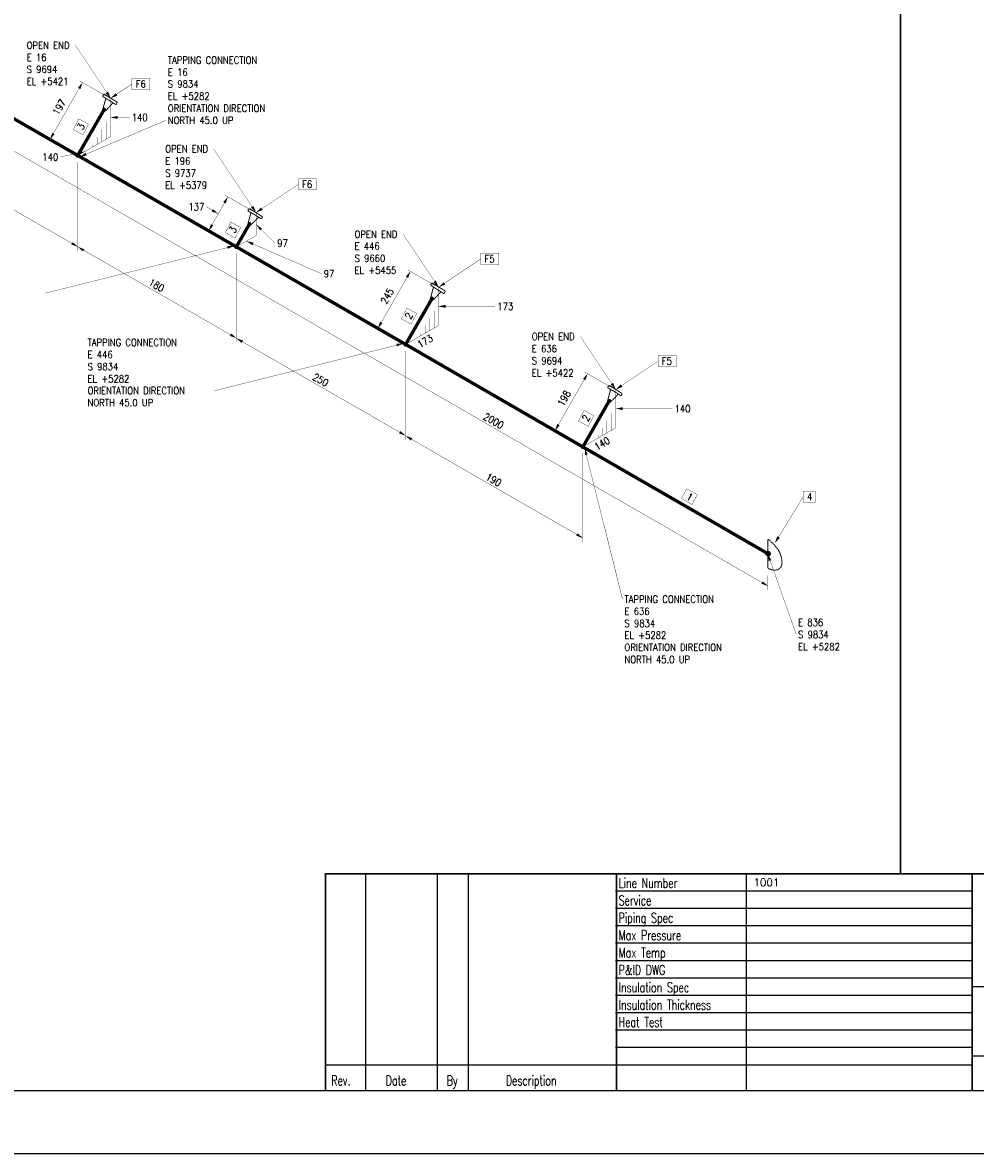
# Model space of a CAD drawing. Header units: millimetres. Extents: x 0 to 807, y 0 to 581.
# Tile 3 of 5: x 324 to 615, y 0 to 345. Entities that reach past the tile are written whole.
import ezdxf
from ezdxf.enums import TextEntityAlignment as Align

# ---------------------------------------------------------------- set-up
doc = ezdxf.new("R2010")
doc.units = ezdxf.units.MM
doc.header["$MEASUREMENT"] = 0
doc.layers.get('0').update_dxf_attribs({"linetype": 'CONTINUOUS'})
for name, color, linetype in [('BACKING', 7, 'CONTINUOUS'), ('BORDER', 150, 'CONTINUOUS'), ('DIM', 7, 'CONTINUOUS'), ('FITTINGS', 7, 'CONTINUOUS'), ('FRAME', 7, 'CONTINUOUS'), ('ISO', 7, 'CONTINUOUS'), ('PIPE', 70, 'CONTINUOUS'), ('WELDS', 7, 'CONTINUOUS')]:
    doc.layers.add(name, color=color, linetype=linetype)
doc.styles.add('MONOTXT', font='romans.shx', dxfattribs={"height": 2.4})
doc.styles.add('R7', font='romans.shx', dxfattribs={"width": 0.7})
doc.styles.get("Standard").update_dxf_attribs({"font": 'romans.shx', "width": 0.7})

# ---------------------------------------------------------------- blocks, each defined once
blk = doc.blocks.new('Isogen Title Block')
for p, q in [((19.15, 19.15), (787.68, 19.15)), ((0, 0), (806.83, 0))]:
    blk.add_line(p, q)
at = {"layer": 'BORDER', "color": 7}
for p, q in [((428.66, 85.44), (428.66, 19.09)), ((450.52, 85.44), (450.52, 19.09)), ((459.99, 85.44), (459.99, 19.09)), ((613.83, 85.37), (505.01, 85.37)), ((544.82, 85.37), (544.82, 19.02)), ((613.83, 80.06), (505.01, 80.06)), ((613.83, 74.76), (505.01, 74.76)), ((613.83, 69.45), (505.01, 69.45)), ((613.83, 64.14), (505.01, 64.14)), ((613.83, 58.83), (505.01, 58.83)), ((613.83, 53.52), (505.01, 53.52)), ((787.68, 50.87), (613.83, 50.87)), ((613.83, 48.21), (505.01, 48.21)), ((613.83, 42.91), (505.01, 42.91)), ((613.83, 37.6), (505.01, 37.6)), ((613.83, 32.29), (505.01, 32.29)), ((787.68, 29.64), (613.83, 29.64)), ((613.83, 26.98), (416.52, 26.98))]:
    blk.add_line(p, q, dxfattribs=at)
at = {"layer": 'BORDER', "color": 7, "const_width": 0.5}
for points in [[(592, 85.37), (592, 562.06)], [(787.68, 85.37), (416.46, 85.37), (416.46, 19.02)], [(505.25, 85.51), (505.25, 19.15)], [(613.83, 85.37), (613.83, 19.02)]]:
    blk.add_lwpolyline(points, dxfattribs=at)
at = {"layer": 'BORDER', "color": 7, "width": 0.7}
for s, p in [('Line Number', (505.93, 82.53)), ('Service', (505.93, 77.22)), ('Piping Spec', (505.93, 71.92)), ('Max Pressure', (505.93, 66.61)), ('Max Temp', (505.93, 61.3)), ('P&ID DWG ', (505.93, 55.99)), ('Insulation Spec', (505.93, 50.68)), ('Insulation Thickness', (505.93, 45.37)), ('Heat Test', (505.93, 40.07)), ('Rev.', (418.22, 22.24)), ('Date', (434.82, 22.24)), ('By', (453.46, 22.24)), ('Description', (471.5, 22.24))]:
    blk.add_text(s, height=3, dxfattribs=at).set_placement(p, align=Align.MIDDLE_LEFT)
blk = doc.blocks.new('block25')
at = {"layer": 'ISO'}
blk.add_hatch(color=256, dxfattribs=at).paths.add_polyline_path([(0, 0), (1.8, 1.26), (2.16, 0.45)])
at = {"layer": 'ISO', "linetype": 'ByBlock', "const_width": 0.1}
blk.add_lwpolyline([(26.28, 11.16), (0, 0)], dxfattribs=at)
blk = doc.blocks.new('block26')
at = {"layer": 'ISO'}
blk.add_hatch(color=256, dxfattribs=at).paths.add_polyline_path([(0, 0), (1.53, 1.53), (2.07, 0.81)])
at = {"layer": 'ISO', "linetype": 'ByBlock', "const_width": 0.1}
blk.add_lwpolyline([(6.48, 4.32), (0, 0)], dxfattribs=at)
blk = doc.blocks.new('block27')
at = {"layer": 'ISO'}
blk.add_hatch(color=256, dxfattribs=at).paths.add_polyline_path([(0, 0), (-1.53, 1.53), (-0.81, 2.07)])
at = {"layer": 'ISO', "linetype": 'ByBlock', "const_width": 0.1}
blk.add_lwpolyline([(-10.8, 16.2), (0, 0)], dxfattribs=at)
blk = doc.blocks.new('block28')
at = {"layer": 'ISO', "style": 'MONOTXT', "width": 0.8568}
for s, p in [('E 16', (0, 0)), ('S 9694', (0, -3.6)), ('EL +5421', (0, -7.3))]:
    blk.add_text(s, height=2.2, dxfattribs=at).set_placement(p)
blk = doc.blocks.new('block29')
at = {"layer": 'ISO'}
blk.add_hatch(color=256, dxfattribs=at).paths.add_polyline_path([(0, 0), (-1.98, -0.9), (-2.16, -0.09)])
at = {"layer": 'ISO', "linetype": 'ByBlock', "const_width": 0.1}
blk.add_lwpolyline([(-57.6, -14.399), (0, 0)], dxfattribs=at)
blk = doc.blocks.new('block30')
at = {"layer": 'ISO'}
blk.add_hatch(color=256, dxfattribs=at).paths.add_polyline_path([(0, 0), (1.53, 1.53), (2.07, 0.81)])
at = {"layer": 'ISO', "linetype": 'ByBlock', "const_width": 0.1}
blk.add_lwpolyline([(12.96, 8.64), (0, 0)], dxfattribs=at)
blk = doc.blocks.new('block31')
at = {"layer": 'ISO'}
blk.add_hatch(color=256, dxfattribs=at).paths.add_polyline_path([(0, 0), (-1.53, 1.53), (-0.81, 2.07)])
at = {"layer": 'ISO', "linetype": 'ByBlock', "const_width": 0.1}
blk.add_lwpolyline([(-12.96, 19.44), (0, 0)], dxfattribs=at)
blk = doc.blocks.new('block32')
at = {"layer": 'ISO', "style": 'MONOTXT', "width": 0.8568}
for s, p in [('E 196', (0, 0)), ('S 9737', (0, -3.7)), ('EL +5379', (0, -7.4))]:
    blk.add_text(s, height=2.2, dxfattribs=at).set_placement(p)
blk = doc.blocks.new('block33')
at = {"layer": 'ISO'}
blk.add_hatch(color=256, dxfattribs=at).paths.add_polyline_path([(0, -0.001), (-1.98, -0.901), (-2.16, -0.091)])
at = {"layer": 'ISO', "linetype": 'ByBlock', "const_width": 0.1}
blk.add_lwpolyline([(-57.6, -14.4), (0, 0)], dxfattribs=at)
blk = doc.blocks.new('block34')
at = {"layer": 'ISO'}
blk.add_hatch(color=256, dxfattribs=at).paths.add_polyline_path([(0, 0), (1.53, 1.53), (2.07, 0.81)])
at = {"layer": 'ISO', "linetype": 'ByBlock', "const_width": 0.1}
blk.add_lwpolyline([(12.96, 8.64), (0, 0)], dxfattribs=at)
blk = doc.blocks.new('block35')
at = {"layer": 'ISO'}
blk.add_hatch(color=256, dxfattribs=at).paths.add_polyline_path([(0, 0), (-1.53, 1.53), (-0.81, 2.07)])
at = {"layer": 'ISO', "linetype": 'ByBlock', "const_width": 0.1}
blk.add_lwpolyline([(-10.8, 16.2), (0, 0)], dxfattribs=at)
blk = doc.blocks.new('block36')
at = {"layer": 'ISO', "style": 'MONOTXT', "width": 0.8568}
for s, p in [('E 446', (0, 0)), ('S 9660', (0, -3.7)), ('EL +5455', (0, -7.4))]:
    blk.add_text(s, height=2.2, dxfattribs=at).set_placement(p)
blk = doc.blocks.new('block37')
at = {"layer": 'ISO'}
blk.add_hatch(color=256, dxfattribs=at).paths.add_polyline_path([(0, -0.001), (0.9, -1.981), (0.09, -2.161)])
at = {"layer": 'ISO', "linetype": 'ByBlock', "const_width": 0.1}
blk.add_lwpolyline([(11.52, -46.08), (0, 0)], dxfattribs=at)
blk = doc.blocks.new('block38')
at = {"layer": 'ISO'}
blk.add_hatch(color=256, dxfattribs=at).paths.add_polyline_path([(0, -0.001), (1.53, 1.529), (2.07, 0.809)])
at = {"layer": 'ISO', "linetype": 'ByBlock', "const_width": 0.1}
blk.add_lwpolyline([(12.96, 8.64), (0, 0)], dxfattribs=at)
blk = doc.blocks.new('block39')
at = {"layer": 'ISO'}
blk.add_hatch(color=256, dxfattribs=at).paths.add_polyline_path([(0, -0.001), (-1.53, 1.529), (-0.81, 2.069)])
at = {"layer": 'ISO', "linetype": 'ByBlock', "const_width": 0.1}
blk.add_lwpolyline([(-10.8, 16.2), (0, 0)], dxfattribs=at)
blk = doc.blocks.new('block40')
at = {"layer": 'ISO', "style": 'MONOTXT', "width": 0.8568}
for s, p in [('E 636', (0, 0)), ('S 9694', (0, -3.7)), ('EL +5422', (0, -7.4))]:
    blk.add_text(s, height=2.2, dxfattribs=at).set_placement(p)
blk = doc.blocks.new('block41')
at = {"layer": 'ISO'}
blk.add_hatch(color=256, dxfattribs=at).paths.add_polyline_path([(-0.001, -0.001), (1.079, -1.891), (0.269, -2.161)])
at = {"layer": 'ISO', "linetype": 'ByBlock', "const_width": 0.1}
blk.add_lwpolyline([(8.64, -24.48), (0, 0)], dxfattribs=at)
blk = doc.blocks.new('block42')
at = {"layer": 'ISO', "style": 'MONOTXT', "width": 0.8568}
for s, p in [('E 836', (0, 0)), ('S 9834', (0, -3.7)), ('EL +5282', (0, -7.4))]:
    blk.add_text(s, height=2.2, dxfattribs=at).set_placement(p)
blk = doc.blocks.new('block43')
at = {"layer": 'ISO'}
blk.add_hatch(color=256, dxfattribs=at).paths.add_polyline_path([(-0.001, -0.001), (0.719, 2.069), (1.529, 1.619)])
at = {"layer": 'ISO', "linetype": 'ByBlock', "const_width": 0.1}
blk.add_lwpolyline([(8.64, 14.13), (0, 0)], dxfattribs=at)
blk = doc.blocks.new('block45')
at = {"layer": 'PIPE', "linetype": 'ByBlock', "const_width": 1}
for points in [[(26, -15.1), (0, 0)], [(56.7, -32.8), (26, -15.1)], [(91.2, -52.7), (56.7, -32.8)], [(128.8, -74.4), (91.2, -52.7)], [(169.4, -97.8), (128.8, -74.4)], [(212.7, -122.8), (169.4, -97.8)], [(258.6, -149.2), (212.7, -122.8)], [(307, -177.1), (258.6, -149.2)], [(358.7, -206.9), (307, -177.1)], [(412.8, -238.2), (358.7, -206.9)], [(469.3, -270.8), (412.8, -238.2)]]:
    blk.add_lwpolyline(points, dxfattribs=at)
at = {"style": 'R7', "flags": 1}
for tag in ['Tag', 'Pipe Ref', 'Description', 'UCI', 'Key']:
    blk.add_attdef(tag, (0, 0), '', height=0.125, dxfattribs=at)
blk = doc.blocks.new('block58')
at = {"layer": 'PIPE', "linetype": 'ByBlock', "const_width": 1}
blk.add_lwpolyline([(8, 13.9), (0, 0)], dxfattribs=at)
at = {"style": 'R7', "flags": 1}
for tag in ['Tag', 'Pipe Ref', 'Description', 'UCI', 'Key']:
    blk.add_attdef(tag, (0, 0), '', height=0.125, dxfattribs=at)
blk = doc.blocks.new('block59')
at = {"layer": 'FITTINGS', "linetype": 'ByBlock', "const_width": 0.3}
for points in [[(-1.6, 2), (-2, 1.2)], [(-2, 1.2), (0, 0)], [(-1.9, -2.6), (-1, 0.7)], [(2.5, -0.6), (-1.6, 2)], [(0, 0), (2.1, -1.3)], [(-1.1, -3.2), (-1.9, -2.6)], [(1.2, -0.7), (-1.1, -3.2)], [(2.1, -1.3), (2.5, -0.6)]]:
    blk.add_lwpolyline(points, dxfattribs=at)
at = {"style": 'R7', "flags": 1}
for tag in ['Tag', 'Pipe Ref', 'Description', 'UCI', 'Key']:
    blk.add_attdef(tag, (0, 0), '', height=0.125, dxfattribs=at)
blk = doc.blocks.new('block60')
at = {"layer": 'PIPE', "linetype": 'ByBlock', "const_width": 1}
blk.add_lwpolyline([(4, 6.9), (0, 0)], dxfattribs=at)
at = {"style": 'R7', "flags": 1}
for tag in ['Tag', 'Pipe Ref', 'Description', 'UCI', 'Key']:
    blk.add_attdef(tag, (0, 0), '', height=0.125, dxfattribs=at)
blk = doc.blocks.new('block61')
at = {"layer": 'FITTINGS', "linetype": 'ByBlock', "const_width": 0.3}
for points in [[(-1.6, 1.9), (-2.1, 1.2)], [(-2.1, 1.2), (0, 0)], [(-2, -2.6), (-1.1, 0.7)], [(2.4, -0.6), (-1.6, 1.9)], [(0, 0), (2.1, -1.3)], [(-1.2, -3.2), (-2, -2.6)], [(1.2, -0.8), (-1.2, -3.2)], [(2.1, -1.3), (2.4, -0.6)]]:
    blk.add_lwpolyline(points, dxfattribs=at)
at = {"style": 'R7', "flags": 1}
for tag in ['Tag', 'Pipe Ref', 'Description', 'UCI', 'Key']:
    blk.add_attdef(tag, (0, 0), '', height=0.125, dxfattribs=at)
blk = doc.blocks.new('block62')
at = {"layer": 'PIPE', "linetype": 'ByBlock', "const_width": 1}
blk.add_lwpolyline([(8, 13.9), (0, 0)], dxfattribs=at)
at = {"style": 'R7', "flags": 1}
for tag in ['Tag', 'Pipe Ref', 'Description', 'UCI', 'Key']:
    blk.add_attdef(tag, (0, 0), '', height=0.125, dxfattribs=at)
blk = doc.blocks.new('block63')
at = {"layer": 'FITTINGS', "linetype": 'ByBlock', "const_width": 0.3}
for points in [[(-1.6, 2), (-2, 1.3)], [(-2, 1.3), (0, 0)], [(-2, -2.6), (-1.1, 0.7)], [(2.5, -0.5), (-1.6, 2)], [(0, 0), (2.1, -1.3)], [(-1.1, -3.2), (-2, -2.6)], [(1.2, -0.7), (-1.1, -3.2)], [(2.1, -1.3), (2.5, -0.5)]]:
    blk.add_lwpolyline(points, dxfattribs=at)
at = {"style": 'R7', "flags": 1}
for tag in ['Tag', 'Pipe Ref', 'Description', 'UCI', 'Key']:
    blk.add_attdef(tag, (0, 0), '', height=0.125, dxfattribs=at)
blk = doc.blocks.new('block64')
at = {"layer": 'PIPE', "linetype": 'ByBlock', "const_width": 1}
blk.add_lwpolyline([(8, 14), (0, 0)], dxfattribs=at)
at = {"style": 'R7', "flags": 1}
for tag in ['Tag', 'Pipe Ref', 'Description', 'UCI', 'Key']:
    blk.add_attdef(tag, (0, 0), '', height=0.125, dxfattribs=at)
blk = doc.blocks.new('block65')
at = {"layer": 'FITTINGS', "linetype": 'ByBlock', "const_width": 0.3}
for points in [[(-1.6, 1.9), (-2.1, 1.2)], [(-2.1, 1.2), (0, 0)], [(-2, -2.6), (-1.1, 0.7)], [(2.4, -0.6), (-1.6, 1.9)], [(0, 0), (2.1, -1.3)], [(-1.2, -3.2), (-2, -2.6)], [(1.2, -0.8), (-1.2, -3.2)], [(2.1, -1.3), (2.4, -0.6)]]:
    blk.add_lwpolyline(points, dxfattribs=at)
at = {"style": 'R7', "flags": 1}
for tag in ['Tag', 'Pipe Ref', 'Description', 'UCI', 'Key']:
    blk.add_attdef(tag, (0, 0), '', height=0.125, dxfattribs=at)
blk = doc.blocks.new('block66')
at = {"layer": 'FITTINGS', "linetype": 'ByBlock', "const_width": 0.3}
for points in [[(0.8, -0.5), (0, 0)], [(0, -8.8), (0, 0)], [(1.6, -1.3), (0.8, -0.7)], [(2.3, -2.2), (1.6, -1.3)], [(3.1, -3.1), (2.3, -2.2)], [(3.6, -4.1), (3.1, -3.1)], [(4, -5.2), (3.6, -4.1)], [(4.2, -6.1), (4, -5.2)], [(4.3, -7), (4.2, -6.1)], [(4.2, -7.8), (4.3, -7)], [(0, -8.8), (0.7, -9.2)], [(0.7, -9.2), (1.6, -9.4)], [(1.6, -9.4), (2.3, -9.4)], [(2.3, -9.4), (3.1, -9.3)], [(3.1, -9.3), (3.6, -8.8)], [(3.6, -8.8), (4, -8.5)], [(4, -8.5), (4.2, -7.8)]]:
    blk.add_lwpolyline(points, dxfattribs=at)
at = {"style": 'R7', "flags": 1}
for tag in ['Tag', 'Pipe Ref', 'Description', 'UCI', 'Key']:
    blk.add_attdef(tag, (0, 0), '', height=0.125, dxfattribs=at)
blk = doc.blocks.new('block74')
at = {"layer": 'WELDS'}
blk.add_hatch(color=256, dxfattribs=at).paths.add_polyline_path([(0.63, 0), (0.62, 0.11), (0.59, 0.22), (0.55, 0.31), (0.48, 0.4), (0.4, 0.48), (0.31, 0.55), (0.22, 0.59), (0.11, 0.62), (0, 0.63), (-0.11, 0.62), (-0.22, 0.59), (-0.32, 0.55), (-0.4, 0.48), (-0.48, 0.4), (-0.55, 0.31), (-0.59, 0.22), (-0.62, 0.11), (-0.63, 0), (-0.62, -0.11), (-0.59, -0.22), (-0.55, -0.32), (-0.48, -0.4), (-0.4, -0.48), (-0.32, -0.55), (-0.22, -0.59), (-0.11, -0.62), (0, -0.63), (0.11, -0.62), (0.22, -0.59), (0.31, -0.55), (0.4, -0.48), (0.48, -0.4), (0.55, -0.32), (0.59, -0.22), (0.62, -0.11)], is_closed=False, flags=0)
at = {"style": 'R7', "flags": 1}
for tag in ['Tag', 'Pipe Ref', 'Description', 'UCI', 'Key']:
    blk.add_attdef(tag, (0, 0), '', height=0.125, dxfattribs=at)
blk = doc.blocks.new('block75')
at = {"layer": 'WELDS'}
blk.add_hatch(color=256, dxfattribs=at).paths.add_polyline_path([(0.63, 0), (0.62, 0.11), (0.59, 0.22), (0.55, 0.31), (0.48, 0.4), (0.4, 0.48), (0.31, 0.55), (0.22, 0.59), (0.11, 0.62), (0, 0.63), (-0.11, 0.62), (-0.22, 0.59), (-0.32, 0.55), (-0.4, 0.48), (-0.48, 0.4), (-0.55, 0.31), (-0.59, 0.22), (-0.62, 0.11), (-0.63, 0), (-0.62, -0.11), (-0.59, -0.22), (-0.55, -0.32), (-0.48, -0.4), (-0.4, -0.48), (-0.32, -0.55), (-0.22, -0.59), (-0.11, -0.62), (0, -0.63), (0.11, -0.62), (0.22, -0.59), (0.31, -0.55), (0.4, -0.48), (0.48, -0.4), (0.55, -0.32), (0.59, -0.22), (0.62, -0.11)], is_closed=False, flags=0)
at = {"style": 'R7', "flags": 1}
for tag in ['Tag', 'Pipe Ref', 'Description', 'UCI', 'Key']:
    blk.add_attdef(tag, (0, 0), '', height=0.125, dxfattribs=at)
blk = doc.blocks.new('block76')
at = {"layer": 'WELDS'}
blk.add_hatch(color=256, dxfattribs=at).paths.add_polyline_path([(0.63, 0), (0.62, 0.11), (0.59, 0.22), (0.55, 0.31), (0.48, 0.4), (0.4, 0.48), (0.31, 0.55), (0.22, 0.59), (0.11, 0.62), (0, 0.63), (-0.11, 0.62), (-0.22, 0.59), (-0.32, 0.55), (-0.4, 0.48), (-0.48, 0.4), (-0.55, 0.31), (-0.59, 0.22), (-0.62, 0.11), (-0.63, 0), (-0.62, -0.11), (-0.59, -0.22), (-0.55, -0.32), (-0.48, -0.4), (-0.4, -0.48), (-0.32, -0.55), (-0.22, -0.59), (-0.11, -0.62), (0, -0.63), (0.11, -0.62), (0.22, -0.59), (0.31, -0.55), (0.4, -0.48), (0.48, -0.4), (0.55, -0.32), (0.59, -0.22), (0.62, -0.11)], is_closed=False, flags=0)
at = {"style": 'R7', "flags": 1}
for tag in ['Tag', 'Pipe Ref', 'Description', 'UCI', 'Key']:
    blk.add_attdef(tag, (0, 0), '', height=0.125, dxfattribs=at)
blk = doc.blocks.new('block77')
at = {"layer": 'WELDS'}
blk.add_hatch(color=256, dxfattribs=at).paths.add_polyline_path([(0.63, 0), (0.62, 0.11), (0.59, 0.22), (0.55, 0.31), (0.48, 0.4), (0.4, 0.48), (0.31, 0.55), (0.22, 0.59), (0.11, 0.62), (0, 0.63), (-0.11, 0.62), (-0.22, 0.59), (-0.32, 0.55), (-0.4, 0.48), (-0.48, 0.4), (-0.55, 0.31), (-0.59, 0.22), (-0.62, 0.11), (-0.63, 0), (-0.62, -0.11), (-0.59, -0.22), (-0.55, -0.32), (-0.48, -0.4), (-0.4, -0.48), (-0.32, -0.55), (-0.22, -0.59), (-0.11, -0.62), (0, -0.63), (0.11, -0.62), (0.22, -0.59), (0.31, -0.55), (0.4, -0.48), (0.48, -0.4), (0.55, -0.32), (0.59, -0.22), (0.62, -0.11)], is_closed=False, flags=0)
at = {"style": 'R7', "flags": 1}
for tag in ['Tag', 'Pipe Ref', 'Description', 'UCI', 'Key']:
    blk.add_attdef(tag, (0, 0), '', height=0.125, dxfattribs=at)
blk = doc.blocks.new('block78')
at = {"layer": 'WELDS'}
blk.add_hatch(color=256, dxfattribs=at).paths.add_polyline_path([(0.85, 0), (0.84, 0.15), (0.8, 0.29), (0.74, 0.43), (0.65, 0.55), (0.55, 0.65), (0.43, 0.74), (0.29, 0.8), (0.15, 0.84), (0, 0.85), (-0.15, 0.84), (-0.29, 0.8), (-0.43, 0.74), (-0.55, 0.65), (-0.65, 0.55), (-0.74, 0.43), (-0.8, 0.29), (-0.84, 0.15), (-0.85, 0), (-0.84, -0.15), (-0.8, -0.29), (-0.74, -0.43), (-0.65, -0.55), (-0.55, -0.65), (-0.43, -0.74), (-0.29, -0.8), (-0.15, -0.84), (0, -0.85), (0.15, -0.84), (0.29, -0.8), (0.43, -0.74), (0.55, -0.65), (0.65, -0.55), (0.74, -0.43), (0.8, -0.29), (0.84, -0.15)], is_closed=False, flags=0)
at = {"style": 'R7', "flags": 1}
for tag in ['Tag', 'Pipe Ref', 'Description', 'UCI', 'Key']:
    blk.add_attdef(tag, (0, 0), '', height=0.125, dxfattribs=at)
blk = doc.blocks.new('block85')
at = {"layer": 'WELDS'}
blk.add_hatch(color=256, dxfattribs=at).paths.add_polyline_path([(0.72, 0), (0.71, 0.13), (0.68, 0.25), (0.62, 0.36), (0.55, 0.46), (0.46, 0.55), (0.36, 0.62), (0.25, 0.68), (0.13, 0.71), (0, 0.72), (-0.13, 0.71), (-0.25, 0.68), (-0.36, 0.62), (-0.46, 0.55), (-0.55, 0.46), (-0.62, 0.36), (-0.68, 0.25), (-0.71, 0.13), (-0.72, 0), (-0.71, -0.13), (-0.68, -0.25), (-0.62, -0.36), (-0.55, -0.46), (-0.46, -0.55), (-0.36, -0.62), (-0.25, -0.68), (-0.13, -0.71), (0, -0.72), (0.13, -0.71), (0.25, -0.68), (0.36, -0.62), (0.46, -0.55), (0.55, -0.46), (0.62, -0.36), (0.68, -0.25), (0.71, -0.13)], is_closed=False, flags=0)
at = {"style": 'R7', "flags": 1}
for tag in ['Tag', 'Pipe Ref', 'Description', 'UCI', 'Key']:
    blk.add_attdef(tag, (0, 0), '', height=0.125, dxfattribs=at)
blk = doc.blocks.new('block86')
at = {"layer": 'WELDS'}
blk.add_hatch(color=256, dxfattribs=at).paths.add_polyline_path([(0.72, 0), (0.71, 0.13), (0.68, 0.25), (0.62, 0.36), (0.55, 0.46), (0.46, 0.55), (0.36, 0.62), (0.25, 0.68), (0.13, 0.71), (0, 0.72), (-0.13, 0.71), (-0.25, 0.68), (-0.36, 0.62), (-0.46, 0.55), (-0.55, 0.46), (-0.62, 0.36), (-0.68, 0.25), (-0.71, 0.13), (-0.72, 0), (-0.71, -0.13), (-0.68, -0.25), (-0.62, -0.36), (-0.55, -0.46), (-0.46, -0.55), (-0.36, -0.62), (-0.25, -0.68), (-0.13, -0.71), (0, -0.72), (0.13, -0.71), (0.25, -0.68), (0.36, -0.62), (0.46, -0.55), (0.55, -0.46), (0.62, -0.36), (0.68, -0.25), (0.71, -0.13)], is_closed=False, flags=0)
at = {"style": 'R7', "flags": 1}
for tag in ['Tag', 'Pipe Ref', 'Description', 'UCI', 'Key']:
    blk.add_attdef(tag, (0, 0), '', height=0.125, dxfattribs=at)
blk = doc.blocks.new('block87')
at = {"layer": 'WELDS'}
blk.add_hatch(color=256, dxfattribs=at).paths.add_polyline_path([(0.72, 0), (0.71, 0.13), (0.68, 0.25), (0.62, 0.36), (0.55, 0.46), (0.46, 0.55), (0.36, 0.62), (0.25, 0.68), (0.13, 0.71), (0, 0.72), (-0.13, 0.71), (-0.25, 0.68), (-0.36, 0.62), (-0.46, 0.55), (-0.55, 0.46), (-0.62, 0.36), (-0.68, 0.25), (-0.71, 0.13), (-0.72, 0), (-0.71, -0.13), (-0.68, -0.25), (-0.62, -0.36), (-0.55, -0.46), (-0.46, -0.55), (-0.36, -0.62), (-0.25, -0.68), (-0.13, -0.71), (0, -0.72), (0.13, -0.71), (0.25, -0.68), (0.36, -0.62), (0.46, -0.55), (0.55, -0.46), (0.62, -0.36), (0.68, -0.25), (0.71, -0.13)], is_closed=False, flags=0)
at = {"style": 'R7', "flags": 1}
for tag in ['Tag', 'Pipe Ref', 'Description', 'UCI', 'Key']:
    blk.add_attdef(tag, (0, 0), '', height=0.125, dxfattribs=at)
blk = doc.blocks.new('block88')
at = {"layer": 'WELDS'}
blk.add_hatch(color=256, dxfattribs=at).paths.add_polyline_path([(0.72, 0), (0.71, 0.13), (0.68, 0.25), (0.62, 0.36), (0.55, 0.46), (0.46, 0.55), (0.36, 0.62), (0.25, 0.68), (0.13, 0.71), (0, 0.72), (-0.13, 0.71), (-0.25, 0.68), (-0.36, 0.62), (-0.46, 0.55), (-0.55, 0.46), (-0.62, 0.36), (-0.68, 0.25), (-0.71, 0.13), (-0.72, 0), (-0.71, -0.13), (-0.68, -0.25), (-0.62, -0.36), (-0.55, -0.46), (-0.46, -0.55), (-0.36, -0.62), (-0.25, -0.68), (-0.13, -0.71), (0, -0.72), (0.13, -0.71), (0.25, -0.68), (0.36, -0.62), (0.46, -0.55), (0.55, -0.46), (0.62, -0.36), (0.68, -0.25), (0.71, -0.13)], is_closed=False, flags=0)
at = {"style": 'R7', "flags": 1}
for tag in ['Tag', 'Pipe Ref', 'Description', 'UCI', 'Key']:
    blk.add_attdef(tag, (0, 0), '', height=0.125, dxfattribs=at)

msp = doc.modelspace()

# ---------------------------------------------------------------- hatches: boundary and pattern name
at = {"layer": 'DIM'}
for points in [[(342.299, 327.019), (341.579, 324.949), (340.859, 325.399)], [(350.849, 316.309), (353.009, 316.759), (353.009, 315.859)], [(332.309, 309.559), (333.029, 311.629), (333.749, 311.179)], [(343.109, 305.869), (341.129, 304.969), (340.949, 305.869)], [(386.669, 292.099), (385.949, 290.029), (385.229, 290.479)], [(383.699, 286.879), (381.629, 287.599), (382.079, 288.319)], [(380.729, 281.659), (381.449, 283.729), (382.169, 283.279)], [(395.219, 283.639), (397.019, 282.379), (396.479, 281.839)], [(340.859, 276.799), (338.789, 277.519), (339.239, 278.239)], [(340.769, 276.799), (342.839, 276.079), (342.389, 275.359)], [(392.339, 278.509), (394.499, 278.059), (394.139, 277.249)], [(442.379, 269.329), (441.659, 267.259), (440.939, 267.709)], [(450.929, 258.619), (453.089, 259.069), (453.089, 258.169)], [(432.389, 251.869), (433.109, 253.939), (433.829, 253.489)], [(389.279, 248.899), (387.209, 249.619), (387.659, 250.339)], [(389.189, 248.899), (391.259, 248.179), (390.809, 247.459)], [(496.469, 238.099), (495.749, 236.029), (495.029, 236.479)], [(505.019, 227.389), (507.179, 227.839), (507.179, 226.939)], [(486.479, 220.639), (487.199, 222.709), (487.919, 222.259)], [(440.939, 219.109), (438.869, 219.829), (439.319, 220.549)], [(440.849, 219.109), (442.919, 218.389), (442.469, 217.669)], [(495.029, 187.879), (492.959, 188.599), (493.409, 189.319)], [(551.548, 173.209), (549.478, 173.929), (549.928, 174.649)]]:
    msp.add_hatch(color=256, dxfattribs=at).paths.add_polyline_path(points)

# ---------------------------------------------------------------- linework, layer by layer
at = {"layer": 'BACKING', "linetype": 'ByBlock', "const_width": 0.1}
for points in [[(350.849, 310.459), (350.849, 322.159)], [(349.499, 314.959), (349.499, 309.649)], [(348.149, 312.619), (348.149, 308.839)], [(340.859, 304.699), (350.849, 310.459)], [(340.859, 304.699), (350.849, 310.459)], [(345.449, 308.029), (345.449, 307.309)], [(346.799, 310.369), (346.799, 308.119)], [(395.219, 280.219), (395.219, 287.239)], [(389.279, 276.799), (395.219, 280.219)], [(389.279, 276.799), (395.219, 280.219)], [(450.929, 252.77), (450.929, 264.469)], [(449.579, 257.27), (449.579, 251.96)], [(440.939, 247.01), (450.929, 252.77)], [(440.939, 247.01), (450.929, 252.77)], [(446.879, 252.68), (446.879, 250.43)], [(448.229, 254.93), (448.229, 251.15)], [(445.529, 250.34), (445.529, 249.62)], [(505.019, 221.54), (505.019, 233.24)], [(503.669, 226.04), (503.669, 220.73)], [(495.029, 215.78), (505.019, 221.54)], [(495.029, 215.78), (505.019, 221.54)], [(500.969, 221.45), (500.969, 219.2)], [(502.319, 223.7), (502.319, 219.92)], [(499.619, 219.11), (499.619, 218.39)]]:
    msp.add_lwpolyline(points, dxfattribs=at)
at = {"layer": 'DIM', "linetype": 'ByBlock', "const_width": 0.1}
for points in [[(551.549, 173.21), (82.11, 444.019)], [(342.299, 327.019), (332.309, 309.559)], [(349.679, 322.699), (341.399, 327.469)], [(356.609, 316.309), (350.849, 316.309)], [(333.209, 309.019), (331.409, 310.009)], [(335.549, 304.249), (343.109, 305.869)], [(340.859, 276.799), (294.869, 303.259)], [(340.769, 302.719), (340.769, 275.629)], [(386.669, 292.099), (380.729, 281.659)], [(394.049, 287.779), (385.769, 292.549)], [(380.099, 289.039), (383.699, 286.879)], [(400.979, 277.879), (395.219, 283.639)], [(381.629, 281.119), (379.829, 282.109)], [(389.279, 248.9), (340.769, 276.799)], [(415.199, 268.609), (392.339, 278.509)], [(389.189, 274.819), (389.189, 247.73)], [(442.379, 269.329), (432.389, 251.87)], [(449.759, 265.01), (441.479, 269.779)], [(468.209, 258.62), (450.929, 258.62)], [(433.289, 251.33), (431.489, 252.32)], [(440.939, 219.11), (389.189, 248.9)], [(440.849, 245.03), (440.849, 217.94)], [(503.849, 233.78), (495.569, 238.55)], [(496.469, 238.1), (486.479, 220.64)], [(522.299, 227.39), (505.019, 227.39)], [(487.379, 220.1), (485.579, 221.09)], [(495.029, 187.88), (440.849, 219.11)], [(494.939, 213.8), (494.939, 186.71)], [(551.459, 176.45), (551.459, 172.04)]]:
    msp.add_lwpolyline(points, dxfattribs=at)
at = {"layer": 'ISO', "const_width": 0.1}
for points in [[(357.329, 324.769), (357.329, 328.189), (362.819, 328.189), (362.819, 324.769)], [(342.389, 310.999), (339.419, 312.619), (341.129, 315.859), (344.099, 314.239)], [(408.179, 294.169), (408.179, 297.589), (413.669, 297.589), (413.669, 294.169)], [(388.829, 279.499), (385.859, 281.119), (387.569, 284.359), (390.539, 282.739)], [(463.889, 271.399), (463.889, 274.819), (469.379, 274.819), (469.379, 271.399)], [(442.559, 253.219), (439.589, 254.839), (441.299, 258.079), (444.269, 256.459)], [(517.979, 240.169), (517.979, 243.589), (523.468, 243.589), (523.468, 240.169)], [(496.649, 221.989), (493.679, 223.609), (495.389, 226.849), (498.359, 225.229)], [(525.088, 199.939), (526.708, 202.909), (529.949, 201.109), (528.329, 198.139)], [(562.258, 198.769), (562.258, 202.189), (565.948, 202.189), (565.948, 198.769)]]:
    msp.add_lwpolyline(points, close=True, dxfattribs=at)

# ---------------------------------------------------------------- block references
msp.add_blockref('Isogen Title Block', (0, 0))
at = {"layer": 'FITTINGS'}
for name, p in [('block59', (350.4, 321.5)), ('block61', (394.8, 286.6)), ('block63', (450.5, 263.8)), ('block65', (504.6, 232.6)), ('block66', (551.5, 187.5))]:
    msp.add_blockref(name, p, dxfattribs=at)
at = {"layer": 'ISO'}
for name, p in [('block27', (350.849, 322.159)), ('block28', (325.2, 333.5)), ('block26', (350.849, 322.159)), ('block25', (341.399, 304.249)), ('block32', (367.5, 301.9)), ('block31', (395.219, 287.239)), ('block30', (395.219, 287.239)), ('block35', (450.929, 264.469)), ('block29', (388.559, 277.069)), ('block36', (425.3, 275.9)), ('block34', (450.929, 264.469)), ('block39', (505.019, 233.24)), ('block33', (440.219, 247.28)), ('block40', (479.4, 244.6)), ('block38', (505.019, 233.24)), ('block37', (495.569, 215.33)), ('block43', (553.619, 186.35)), ('block41', (551.459, 183.02)), ('block42', (560.7, 161))]:
    msp.add_blockref(name, p, dxfattribs=at)
at = {"layer": 'PIPE'}
for name, p in [('block45', (82.2, 453.9)), ('block58', (340.8, 304.7)), ('block60', (389.2, 276.8)), ('block62', (440.9, 247)), ('block64', (495, 215.7))]:
    msp.add_blockref(name, p, dxfattribs=at)
at = {"layer": 'WELDS'}
for name, p in [('block74', (348.869, 318.649)), ('block85', (340.859, 304.699)), ('block75', (393.239, 283.729)), ('block86', (389.279, 276.799)), ('block76', (448.949, 260.959)), ('block87', (440.939, 247.01)), ('block77', (503.039, 229.73)), ('block88', (495.029, 215.78)), ('block78', (551.549, 183.11))]:
    msp.add_blockref(name, p, dxfattribs=at)

# ---------------------------------------------------------------- texts
at = {"style": 'MONOTXT', "width": 0.8568}
for s, rotation, p in [('197', 60, (334.9, 316.8)), ('180', 330, (362.2, 265.3)), ('245', 60, (435, 259.1)), ('173', 30, (445.3, 245.8)), ('250', 330, (412.3, 236.4)), ('198', 60, (489, 227.9)), ('2000', 330, (464.4, 224.3)), ('140', 30, (499.3, 214.6)), ('190', 330, (465.1, 205.9))]:
    msp.add_text(s, height=2.2, rotation=rotation, dxfattribs=at).set_placement(p)
for s, p in [('140', (357.3, 315.2)), ('140', (330, 303.1)), ('137', (374.6, 287.9)), ('97', (401.7, 276.8)), ('97', (415.9, 267.5)), ('173', (468.9, 257.5)), ('140', (523, 226.3))]:
    msp.add_text(s, height=2.2, dxfattribs=at).set_placement(p)
at = {"layer": 'FRAME', "style": 'MONOTXT'}
msp.add_text('1001', height=2.3, dxfattribs=at).set_placement((547.1, 81.6))
at = {"layer": 'ISO', "style": 'MONOTXT', "width": 0.8568}
for s, p in [('OPEN END', (325.2, 337.2)), ('TAPPING CONNECTION', (368.3, 332.7)), ('E 16', (368.3, 329)), ('F6', (358.5, 325.4)), ('S 9834', (368.3, 325.4)), ('EL +5282', (368.3, 321.7)), ('ORIENTATION DIRECTION', (368.3, 318)), ('NORTH 45.0 UP', (368.3, 314.3)), ('OPEN END', (367.5, 305.6)), ('F6', (409.3, 294.8)), ('OPEN END', (425.3, 279.5)), ('F5', (465, 272)), ('TAPPING CONNECTION', (343.8, 246.5)), ('OPEN END', (479.4, 248.3)), ('E 446', (343.8, 242.8)), ('F5', (519.1, 240.8)), ('S 9834', (343.8, 239.1)), ('EL +5282', (343.8, 235.4)), ('ORIENTATION DIRECTION', (343.8, 231.8)), ('NORTH 45.0 UP', (343.8, 228.1)), ('4', (563.4, 199.4)), ('TAPPING CONNECTION', (507.7, 168.1)), ('E 636', (507.7, 164.4)), ('S 9834', (507.7, 160.7)), ('EL +5282', (507.7, 157.1)), ('ORIENTATION DIRECTION', (507.7, 153.4)), ('NORTH 45.0 UP', (507.7, 149.7))]:
    msp.add_text(s, height=2.2, dxfattribs=at).set_placement(p)
for s, rotation, p in [('3', 60, (342.3, 312.3)), ('3', 60, (388.7, 280.8)), ('2', 60, (442.4, 254.5)), ('2', 60, (496.5, 223.3)), ('1', 330, (526.4, 199.9))]:
    msp.add_text(s, height=2.2, rotation=rotation, dxfattribs=at).set_placement(p)

doc.saveas('drawing.dxf')
